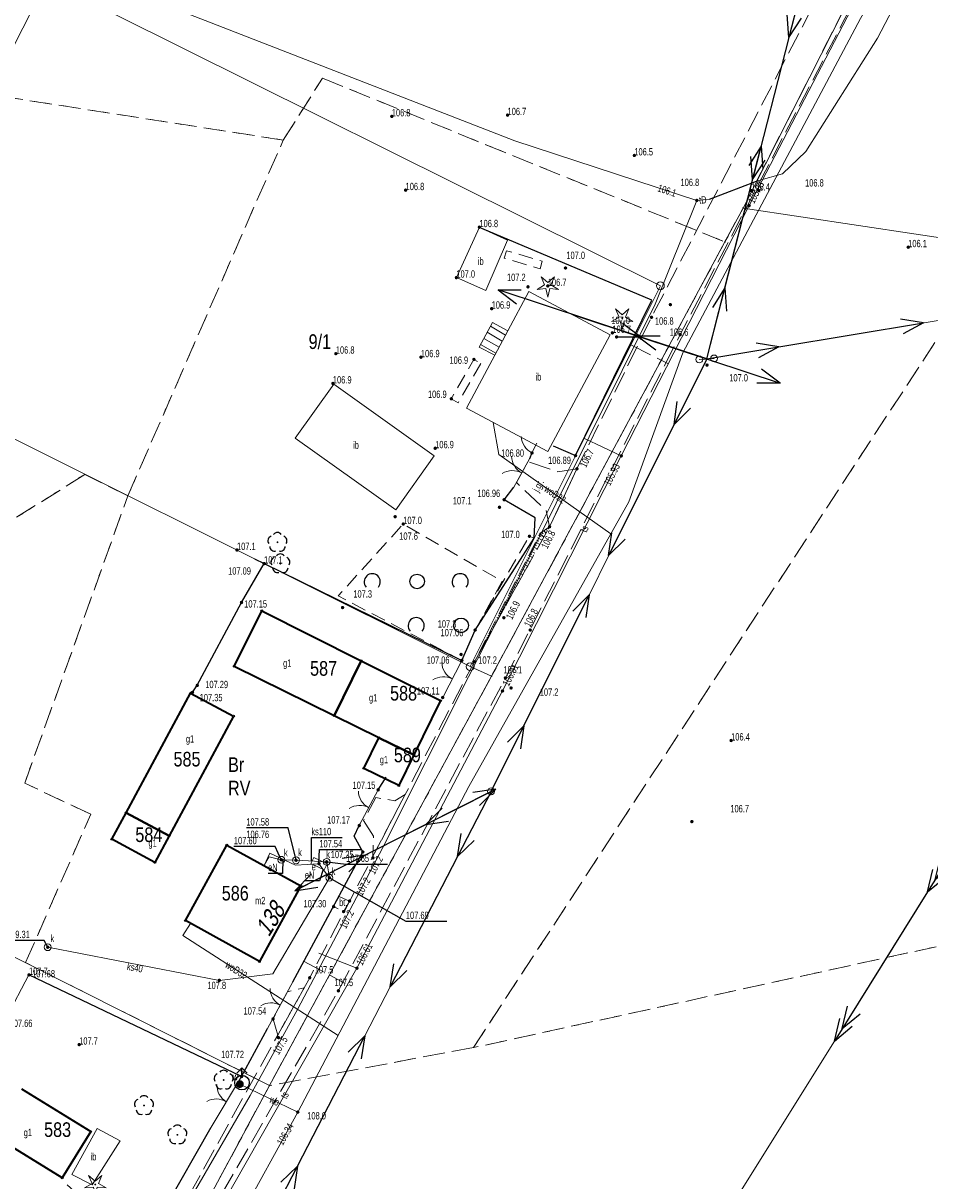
# Model space of a CAD drawing. Header units: inches. Extents: x 6497603 to 6502483, y 5925790 to 5934357.
# Tile 39 of 256: x 6499311 to 6499404, y 5926467 to 5926586. Entities that reach past the tile are written whole.
import ezdxf
from ezdxf.enums import TextEntityAlignment as Align

# ---------------------------------------------------------------- set-up
doc = ezdxf.new("R2010")
doc.units = ezdxf.units.IN
doc.header["$MEASUREMENT"] = 0
for name, pattern in [('1.5_0.75', [2.25, 1.5, -0.75]), ('2.25_0.75', [3, 2.25, -0.75]), ('219-1000', [0, 0]), ('egkk-1000', [3, 2.25, -0.75]), ('egug-1000', [1.5, 0.75, -0.75]), ('otob_1000', [0, 0]), ('otof_1000', [0, 0]), ('suep_nn_1000', [0, 0]), ('suep_sn_1000', [0, 0]), ('supp_1000', [1.25, 0.625, -0.625])]:
    doc.linetypes.add(name, pattern=pattern)
for name, color, linetype in [('000 Inne (niezydentyfikowane)', 7, 'Continuous'), ('202-punkt graniczny', 7, 'Continuous'), ('203-punkt graniczny', 7, 'Continuous'), ('209-oznaczenie konturu klasyfikacyjnego', 7, 'Continuous'), ('210-oznaczenie konturu użytku gruntowego', 7, 'Continuous'), ('211-numer działki ewidencyjnej', 7, 'Continuous'), ('217-kontur klasyfikacyjny', 7, 'Continuous'), ('218-kontur użytku gruntowego', 7, 'Continuous'), ('219-działka ewidencyjna', 7, 'Continuous'), ('238-Punkt adresowy budynku', 7, 'Continuous'), ('312-budynek ewidencyjny', 7, 'Continuous'), ('312-oznaczenie budynku ewidencyjnego', 7, 'Continuous'), ('312-oznaczenie budynku ewidencyjnego-Atr117', 7, 'Continuous'), ('brama', 7, 'Continuous'), ('drzewo iglaste', 7, 'Continuous'), ('drzewo liściaste', 7, 'Continuous'), ('furtka', 7, 'Continuous'), ('hydrant', 7, 'Continuous'), ('inna budowla', 7, 'Continuous'), ('inna budowla-Atr17', 7, 'Continuous'), ('jezdnia', 7, 'Continuous'), ('jezdnia-Atr17', 7, 'Continuous'), ('obszar utwardzony', 7, 'Continuous'), ('obszar utwardzony-Atr17', 7, 'Continuous'), ('obudowa ochronna przewodu', 7, 'Continuous'), ('ogrodzenie trwałe', 7, 'Continuous'), ('pikieta naturalna', 7, 'Continuous'), ('pikieta naturalna-Atr2', 7, 'Continuous'), ('pikieta sztuczna', 7, 'Continuous'), ('pikieta sztuczna-Atr2', 7, 'Continuous'), ('przewód elektroenergetyczny niskiego napięcia', 7, 'Continuous'), ('przewód elektroenergetyczny podziemny', 7, 'Continuous'), ('przewód elektroenergetyczny podziemny-Atr1', 7, 'Continuous'), ('przewód elektroenergetyczny średniego napięcia', 7, 'Continuous'), ('przewód kanalizacyjny', 7, 'Continuous'), ('przewód kanalizacyjny-Atr1', 7, 'Continuous'), ('przewód telekomunikacyjny podziemny', 7, 'Continuous'), ('przewód telekomunikacyjny podziemny - ob. projektowany', 7, 'Continuous'), ('przewód telekomunikacyjny podziemny-Atr1', 7, 'Continuous'), ('przewód wodociągowy', 7, 'Continuous'), ('przewód wodociągowy-Atr1', 7, 'Continuous'), ('Punkt budynku', 7, 'Continuous'), ('rzędna', 7, 'Continuous'), ('rzędna-Atr2', 7, 'Continuous'), ('rzędna-Atr3', 7, 'Continuous'), ('schody w ciągu komunikacyjnym', 7, 'Continuous'), ('skarpa nieumocniona', 7, 'Continuous'), ('studnia kanalizacyjna', 7, 'Continuous'), ('studnia kanalizacyjna-Atr17', 7, 'Continuous'), ('szafa elektroenergetyczna lub kontener', 7, 'Continuous'), ('szafa elektroenergetyczna lub kontener-Atr17', 7, 'Continuous'), ('słup przewodów napowietrznych', 7, 'Continuous'), ('zadrzewienie  zakrzewienie', 7, 'Continuous'), ('zasuwa lub zawór', 7, 'Continuous'), ('zasuwa lub zawór-Atr17', 7, 'Continuous')]:
    doc.layers.add(name, color=color, linetype=linetype)
doc.styles.get("Standard").update_dxf_attribs({"font": 'arial.ttf'})
doc.linetypes.add('902-1000', pattern='A,5,0,[1,ksztalty.shx,S=1,R=0,X=0,Y=0],5', length=10)

# ---------------------------------------------------------------- blocks, each defined once
blk = doc.blocks.new('203')
at = {"linetype": 'Continuous', "lineweight": 0}
h = blk.add_hatch(color=0, dxfattribs=at)
edge = h.paths.add_edge_path()
edge.add_arc((0, 0), 0.09, 0, 360)
blk = doc.blocks.new('202')
at = {"color": 0, "linetype": 'Continuous', "lineweight": 0}
blk.add_circle((0, 0), 0.4, dxfattribs=at)
blk = doc.blocks.new('PUNKTBUD')
at = {"color": 0}
blk.add_circle((0, 0), 0.09, dxfattribs=at)
blk = doc.blocks.new('PW01')
at = {"linetype": 'Continuous', "lineweight": 13}
h = blk.add_hatch(color=0, dxfattribs=at)
edge = h.paths.add_edge_path()
edge.add_arc((0, 0), 0.18, 0, 360)
blk = doc.blocks.new('US25')
at = {"linetype": 'Continuous', "lineweight": 13}
h = blk.add_hatch(color=0, dxfattribs=at)
edge = h.paths.add_edge_path()
edge.add_arc((0, 0), 0.4, 0, 360)
blk = doc.blocks.new('US15')
at = {"color": 0, "linetype": 'Continuous', "lineweight": 13}
blk.add_circle((0, 0), 0.35, dxfattribs=at)
blk = doc.blocks.new('US18')
at = {"color": 0, "linetype": 'Continuous', "lineweight": 13}
for p, q in [((-0.75, -0.35), (-0.75, 0.35)), ((-0.75, 0.35), (0.75, 0.35)), ((0.75, -0.35), (0.75, 0.35)), ((-0.75, -0.35), (0.75, -0.35))]:
    blk.add_line(p, q, dxfattribs=at)
blk = doc.blocks.new('OP011')
at = {"linetype": 'Continuous', "lineweight": 13}
h = blk.add_hatch(color=0, dxfattribs=at)
edge = h.paths.add_edge_path()
edge.add_arc((0, 0), 0.1, 0, 360)
at = {"color": 0, "linetype": 'Continuous', "lineweight": 13}
for p, q in [((-1.099, -0.357), (-0.324, 0.105)), ((-0.324, 0.105), (-0.679, 0.935)), ((-0.679, 0.935), (0, 0.341)), ((0, 0.341), (0.679, 0.935)), ((0.679, 0.935), (0.324, 0.105)), ((0.324, 0.105), (1.099, -0.357)), ((-0.2, -0.275), (-1.099, -0.357)), ((-0.2, -0.275), (0, -1.155)), ((0, -1.155), (0.2, -0.275)), ((1.099, -0.357), (0.2, -0.275))]:
    blk.add_line(p, q, dxfattribs=at)
blk = doc.blocks.new('OP021')
at = {"linetype": 'Continuous', "lineweight": 13}
h = blk.add_hatch(color=0, dxfattribs=at)
edge = h.paths.add_edge_path()
edge.add_arc((0, 0), 0.1, 0, 360)
at = {"color": 0, "linetype": 'Continuous', "lineweight": -3}
for centre, start, end in [((-0.476, 0.154), 110.388, 213.756), ((0, 0.5), 38.316, 141.684), ((0.476, 0.154), 326.244, 69.612), ((-0.294, -0.404), 182.272, 285.64), ((0.294, -0.404), 254.36, 357.728), ((0.294, -0.404), 254.36, 357.728)]:
    blk.add_arc(centre, 0.5, start, end, dxfattribs=at)
blk = doc.blocks.new('SUWH')
at = {"color": 0, "linetype": 'Continuous'}
for p in [(-0.531, 0.969), (0, 0.75), (0.531, 0.969)]:
    blk.add_line(p, (0, 1.5), dxfattribs=at)
blk.add_circle((0, 0), 0.75, dxfattribs=at)
blk = doc.blocks.new('SUEP1')
at = {"color": 0, "linetype": 'Continuous'}
for p, q in [((0, 0), (7.5, 0)), ((7.5, 0), (5.25, 0.75)), ((7.5, 0), (5.25, -0.75)), ((7.5, 0), (22.5, 0)), ((22.5, 0), (20.25, 0.75)), ((22.5, 0), (20.25, -0.75))]:
    blk.add_line(p, q, dxfattribs=at)
blk = doc.blocks.new('SM05')
at = {"color": 0, "linetype": 'Continuous', "lineweight": 13}
blk.add_circle((0, 0), 0.35, dxfattribs=at)
blk = doc.blocks.new('SUEP2')
at = {"color": 0, "linetype": 'Continuous'}
for p, q in [((0, 0), (9.04, 0)), ((7.54, 0), (5.29, 0.75)), ((7.54, 0), (5.29, -0.75)), ((9.04, 0), (6.79, 0.75)), ((9.04, 0), (6.79, -0.75)), ((9.04, 0), (27.04, 0)), ((25.54, 0), (23.29, 0.75)), ((25.54, 0), (23.29, -0.75)), ((27.04, 0), (24.79, 0.75)), ((27.04, 0), (24.79, -0.75))]:
    blk.add_line(p, q, dxfattribs=at)
blk = doc.blocks.new('OK02')
at = {"color": 0, "linetype": 'Continuous', "lineweight": 0}
for centre, start, end in [((-2, 0), 0, 60), ((2, 0), 120, 180)]:
    blk.add_arc(centre, 2, start, end, dxfattribs=at)
blk = doc.blocks.new('OTZK1')
at = {"color": 0, "linetype": 'Continuous'}
blk.add_circle((0, 0), 0.75, dxfattribs=at)
blk = doc.blocks.new('OTZK2')
at = {"color": 0, "linetype": 'Continuous'}
blk.add_arc((0, 0), 0.825, 318.85, 221.162, dxfattribs=at)
blk = doc.blocks.new('OK04')
at = {"color": 0, "linetype": 'Continuous', "lineweight": 0}
blk.add_arc((2, 0), 2, 120, 180, dxfattribs=at)

msp = doc.modelspace()

# ---------------------------------------------------------------- linework, layer by layer
at = {"layer": '000 Inne (niezydentyfikowane)', "color": 7, "linetype": 'Continuous', "lineweight": 18, "flags": 128}
for points in [[(6499363.94, 5926533.1), (6499364.17, 5926532.98)], [(6499364.05, 5926533.32), (6499364.46, 5926532.96)], [(6499364.26, 5926533.47), (6499364.4, 5926533.28)], [(6499364.47, 5926533.61), (6499364.67, 5926533.34)], [(6499364.68, 5926533.76), (6499364.74, 5926533.67)], [(6499364.89, 5926533.91), (6499364.94, 5926533.83)], [(6499363.36, 5926531.97), (6499363.78, 5926531.75)], [(6499363.47, 5926532.19), (6499363.69, 5926532.08)], [(6499363.59, 5926532.42), (6499364.03, 5926532.19)], [(6499363.71, 5926532.65), (6499363.93, 5926532.53)], [(6499363.82, 5926532.87), (6499364.28, 5926532.64)], [(6499362.66, 5926530.61), (6499363.04, 5926530.42)], [(6499362.78, 5926530.83), (6499362.97, 5926530.74)], [(6499362.89, 5926531.06), (6499363.28, 5926530.86)], [(6499363.01, 5926531.29), (6499363.21, 5926531.18)], [(6499363.13, 5926531.51), (6499363.53, 5926531.3)], [(6499363.24, 5926531.74), (6499363.45, 5926531.63)], [(6499362.08, 5926529.47), (6499362.25, 5926529.39)], [(6499362.2, 5926529.7), (6499362.54, 5926529.53)], [(6499362.32, 5926529.93), (6499362.49, 5926529.84)], [(6499362.43, 5926530.15), (6499362.79, 5926529.97)], [(6499362.55, 5926530.38), (6499362.73, 5926530.29)], [(6499361.5, 5926528.34), (6499361.8, 5926528.19)], [(6499361.62, 5926528.57), (6499361.77, 5926528.49)], [(6499361.74, 5926528.79), (6499362.05, 5926528.64)], [(6499361.85, 5926529.02), (6499362.01, 5926528.94)], [(6499361.97, 5926529.25), (6499362.29, 5926529.08)], [(6499360.93, 5926527.21), (6499361.05, 5926527.14)], [(6499361.04, 5926527.43), (6499361.3, 5926527.3)], [(6499361.16, 5926527.66), (6499361.29, 5926527.59)], [(6499361.27, 5926527.89), (6499361.55, 5926527.75)], [(6499361.39, 5926528.11), (6499361.53, 5926528.04)], [(6499360.35, 5926526.07), (6499360.56, 5926525.97)], [(6499360.46, 5926526.3), (6499360.57, 5926526.24)], [(6499360.58, 5926526.53), (6499360.81, 5926526.41)], [(6499360.69, 5926526.75), (6499360.81, 5926526.69)], [(6499360.81, 5926526.98), (6499361.05, 5926526.86)], [(6499359.65, 5926524.71), (6499359.81, 5926524.63)], [(6499359.77, 5926524.94), (6499359.85, 5926524.9)], [(6499359.88, 5926525.17), (6499360.06, 5926525.08)], [(6499360, 5926525.39), (6499360.09, 5926525.35)], [(6499360.12, 5926525.62), (6499360.31, 5926525.52)], [(6499360.23, 5926525.85), (6499360.33, 5926525.8)], [(6499359.07, 5926523.58), (6499359.13, 5926523.55)], [(6499359.19, 5926523.81), (6499359.32, 5926523.74)], [(6499359.3, 5926524.03), (6499359.37, 5926524)], [(6499359.42, 5926524.26), (6499359.57, 5926524.19)], [(6499359.54, 5926524.49), (6499359.61, 5926524.45)], [(6499358.49, 5926522.45), (6499358.58, 5926522.41)], [(6499358.61, 5926522.67), (6499358.65, 5926522.65)], [(6499358.73, 5926522.9), (6499358.82, 5926522.85)], [(6499358.84, 5926523.13), (6499358.89, 5926523.1)], [(6499358.96, 5926523.35), (6499359.07, 5926523.3)], [(6499357.91, 5926521.32), (6499357.94, 5926521.3)], [(6499358.03, 5926521.54), (6499358.08, 5926521.52)], [(6499358.15, 5926521.77), (6499358.17, 5926521.75)], [(6499358.26, 5926521.99), (6499358.33, 5926521.96)], [(6499358.38, 5926522.22), (6499358.41, 5926522.2)], [(6499357.57, 5926520.64), (6499357.58, 5926520.63)], [(6499357.68, 5926520.86), (6499357.7, 5926520.86)], [(6499357.8, 5926521.09), (6499357.83, 5926521.07)]]:
    msp.add_lwpolyline(points, dxfattribs=at)
at = {"layer": '217-kontur klasyfikacyjny', "color": 3, "linetype": 'egkk-1000', "lineweight": 18, "flags": 128}
for points in [[(6499337.78, 5926573.59), (6499209.63, 5926593.53)], [(6499384.85, 5926566.63), (6499396.26, 5926589.1)], [(6499337.78, 5926573.59), (6499341.79, 5926579.93)], [(6499341.79, 5926579.93), (6499382.99, 5926563.17)], [(6499321.86, 5926537.17), (6499337.78, 5926573.59)], [(6499382.99, 5926563.17), (6499384.85, 5926566.63)], [(6499382.99, 5926563.17), (6499359.1, 5926518.72)], [(6499357.25, 5926480.69), (6499404.5, 5926552.89)], [(6499317.46, 5926539.37), (6499270.6, 5926509.91)], [(6499321.86, 5926537.17), (6499317.46, 5926539.37)], [(6499311.3, 5926507.77), (6499321.86, 5926537.17)], [(6499592.23, 5926531.92), (6499357.25, 5926480.69)], [(6499359.1, 5926518.72), (6499336.37, 5926476.82)], [(6499318.06, 5926504.58), (6499311.3, 5926507.77)], [(6499311.39, 5926489.39), (6499318.06, 5926504.58)], [(6499303.23, 5926493.5), (6499311.39, 5926489.39)], [(6499336.37, 5926476.82), (6499311.39, 5926489.39)], [(6499357.25, 5926480.69), (6499336.37, 5926476.82)], [(6499336.37, 5926476.82), (6499314.75, 5926436.67)]]:
    msp.add_lwpolyline(points, dxfattribs=at)
at = {"layer": '218-kontur użytku gruntowego', "color": 3, "linetype": 'egug-1000', "lineweight": 18, "flags": 128}
for points in [[(6499337.78, 5926573.59), (6499209.63, 5926593.53)], [(6499384.85, 5926566.63), (6499396.26, 5926589.1)], [(6499337.78, 5926573.59), (6499341.79, 5926579.93)], [(6499341.79, 5926579.93), (6499382.99, 5926563.17)], [(6499321.86, 5926537.17), (6499337.78, 5926573.59)], [(6499382.99, 5926563.17), (6499384.85, 5926566.63)], [(6499382.99, 5926563.17), (6499359.1, 5926518.72)], [(6499357.25, 5926480.69), (6499404.5, 5926552.89)], [(6499317.46, 5926539.37), (6499270.6, 5926509.91)], [(6499321.86, 5926537.17), (6499317.46, 5926539.37)], [(6499311.3, 5926507.77), (6499321.86, 5926537.17)], [(6499592.23, 5926531.92), (6499357.25, 5926480.69)], [(6499359.1, 5926518.72), (6499336.37, 5926476.82)], [(6499318.06, 5926504.58), (6499311.3, 5926507.77)], [(6499311.39, 5926489.39), (6499318.06, 5926504.58)], [(6499303.23, 5926493.5), (6499311.39, 5926489.39)], [(6499336.37, 5926476.82), (6499311.39, 5926489.39)], [(6499357.25, 5926480.69), (6499336.37, 5926476.82)], [(6499336.37, 5926476.82), (6499314.75, 5926436.67)]]:
    msp.add_lwpolyline(points, dxfattribs=at)
at = {"layer": '219-działka ewidencyjna', "color": 3, "linetype": '219-1000', "lineweight": 18, "flags": 128}
for points in [[(6499293.97, 5926551.09), (6499313.56, 5926589.95)], [(6499313.56, 5926589.95), (6499376.39, 5926558.68)], [(6499396.26, 5926589.1), (6499384.85, 5926566.63)], [(6499336.37, 5926476.82), (6499136.03, 5926577.63)], [(6499384.85, 5926566.63), (6499382.99, 5926563.17)], [(6499497.03, 5926549.77), (6499384.85, 5926566.63)], [(6499359.1, 5926518.72), (6499382.99, 5926563.17)], [(6499356.91, 5926519.69), (6499376.39, 5926558.68)], [(6499293.97, 5926551.09), (6499356.91, 5926519.69)], [(6499359.1, 5926518.72), (6499356.91, 5926519.69)], [(6499359.1, 5926518.72), (6499336.37, 5926476.82)], [(6499336.37, 5926476.82), (6499314.75, 5926436.67)]]:
    msp.add_lwpolyline(points, dxfattribs=at)
at = {"layer": '312-budynek ewidencyjny', "color": 7, "linetype": 'Continuous', "lineweight": 35, "flags": 128}
for points in [[(6499332.76, 5926519.72), (6499335.57, 5926525.42)], [(6499335.57, 5926525.42), (6499345.75, 5926520.3)], [(6499345.75, 5926520.3), (6499342.99, 5926514.67)], [(6499342.99, 5926514.67), (6499345.75, 5926520.3)], [(6499345.75, 5926520.3), (6499353.88, 5926516.21)], [(6499342.99, 5926514.67), (6499332.76, 5926519.72)], [(6499321.69, 5926504.74), (6499328.29, 5926516.99)], [(6499328.29, 5926516.99), (6499332.69, 5926514.62)], [(6499353.88, 5926516.21), (6499351.15, 5926510.65)], [(6499332.69, 5926514.62), (6499326.1, 5926502.38)], [(6499347.56, 5926512.42), (6499342.99, 5926514.67)], [(6499346.01, 5926509.28), (6499347.56, 5926512.42)], [(6499351.15, 5926510.65), (6499347.56, 5926512.42)], [(6499347.56, 5926512.42), (6499351.15, 5926510.65)], [(6499351.15, 5926510.65), (6499349.6, 5926507.51)], [(6499349.6, 5926507.51), (6499346.01, 5926509.28)], [(6499320.22, 5926502.02), (6499321.69, 5926504.74)], [(6499321.69, 5926504.74), (6499326.1, 5926502.38)], [(6499326.1, 5926502.38), (6499321.69, 5926504.74)], [(6499326.1, 5926502.38), (6499324.63, 5926499.65)], [(6499324.63, 5926499.65), (6499320.22, 5926502.02)], [(6499327.76, 5926493.7), (6499332, 5926501.43)], [(6499332, 5926501.43), (6499339.59, 5926497.25)], [(6499339.59, 5926497.25), (6499335.33, 5926489.51)], [(6499335.33, 5926489.51), (6499327.76, 5926493.7)], [(6499310.96, 5926476.48), (6499318.06, 5926472.09)], [(6499315.14, 5926467.35), (6499308.26, 5926471.6)], [(6499318.06, 5926472.09), (6499315.14, 5926467.35)]]:
    msp.add_lwpolyline(points, dxfattribs=at)
at = {"layer": 'brama', "color": 7, "linetype": 'otob_1000', "lineweight": 18, "flags": 128}
for points in [[(6499361.39, 5926538.07), (6499362.98, 5926540.96)], [(6499354.1, 5926516.53), (6499356.06, 5926520.33)], [(6499345.56, 5926503.43), (6499347.49, 5926507.08)], [(6499309.43, 5926483.77), (6499311.74, 5926488.14)], [(6499336.17, 5926482.64), (6499338.77, 5926487.42)], [(6499330.38, 5926472.56), (6499333.51, 5926477.74)]]:
    msp.add_lwpolyline(points, dxfattribs=at)
at = {"layer": 'furtka', "color": 7, "linetype": 'otof_1000', "lineweight": 18, "flags": 128}
msp.add_lwpolyline([(6499363.24, 5926541.57), (6499363.74, 5926542.56)], dxfattribs=at)
at = {"layer": 'inna budowla', "color": 7, "linetype": 'Continuous', "lineweight": 18, "flags": 128}
for points in [[(6499357.86, 5926564.68), (6499358.12, 5926564.55), (6499360.74, 5926563.34), (6499358.5, 5926558.18), (6499355.5, 5926559.51)], [(6499360.77, 5926554.08), (6499362.91, 5926558.09), (6499371.24, 5926553.65), (6499364.86, 5926541.71), (6499356.54, 5926546.14), (6499359.43, 5926551.57)], [(6499349.29, 5926535.73), (6499338.99, 5926543.07), (6499342.94, 5926548.61), (6499353.24, 5926541.27)], [(6499316.13, 5926467.7), (6499318.73, 5926472.4), (6499321.06, 5926471.16), (6499318.2, 5926466.63)]]:
    msp.add_lwpolyline(points, close=True, dxfattribs=at)
at = {"layer": 'jezdnia', "color": 7, "linetype": '2.25_0.75', "lineweight": 18, "flags": 128}
for points in [[(6499594.03, 5926968.7), (6499608.23, 5926993.94), (6499613.41, 5927002.04), (6499621.69, 5927012.54), (6499628.91, 5927020.73), (6499658.69, 5927052.27), (6499694.42, 5927090.04), (6499695.69, 5927091.56), (6499696.52, 5927093.01), (6499697.02, 5927094.8), (6499696.81, 5927096.76), (6499696.37, 5927097.93), (6499704.45, 5927090.13), (6499702.54, 5927090.13), (6499699.95, 5927089.7), (6499698.13, 5927088.81), (6499696.7, 5927087.61), (6499661, 5927050.2), (6499630.74, 5927018.76), (6499623.79, 5927010.65), (6499615.99, 5927000.19), (6499611.02, 5926992.4), (6499596.89, 5926966.68), (6499595.17, 5926963.14), (6499590.87, 5926956.04), (6499575.19, 5926930.08), (6499557.91, 5926897.66), (6499540.5, 5926864.11), (6499522.86, 5926829.88), (6499504.38, 5926794.53), (6499497.13, 5926781.9), (6499486.68, 5926762.57), (6499470.04, 5926728.71), (6499451.61, 5926693.91), (6499434.24, 5926660.55), (6499433.39, 5926658.93), (6499431.73, 5926655.84), (6499416.3, 5926625.21), (6499397.09, 5926589.53), (6499378.41, 5926553.68), (6499360.52, 5926518.54), (6499343.42, 5926486.51), (6499324.35, 5926453.27), (6499305.79, 5926421.82), (6499289.18, 5926391.25), (6499285.67, 5926384.56), (6499285.25, 5926381.1), (6499285.74, 5926379.01), (6499286.56, 5926377.39), (6499288.53, 5926375.93), (6499289.57, 5926374.85), (6499272.96, 5926374.41), (6499273.92, 5926374.76), (6499276.08, 5926375.76), (6499277.62, 5926377.1), (6499278.75, 5926378.57), (6499282.19, 5926385.71), (6499303.36, 5926423.18), (6499322, 5926454.56), (6499322.53, 5926455.52), (6499326.43, 5926462.52), (6499337.21, 5926481.97), (6499339.91, 5926486.81), (6499340.48, 5926487.84), (6499346.96, 5926500.28), (6499350.25, 5926506.59), (6499357.34, 5926520.19), (6499365.04, 5926534.01), (6499367.84, 5926539.94), (6499375.48, 5926555.45), (6499394.05, 5926591.24), (6499407.27, 5926615.69), (6499411.12, 5926622.8), (6499413.34, 5926626.91), (6499431.25, 5926661.81), (6499448.95, 5926695.56), (6499466.94, 5926730.26), (6499483.97, 5926764.32), (6499493.97, 5926782.93), (6499502.02, 5926796.26), (6499505.18, 5926802.4), (6499507.13, 5926806.18), (6499519.9, 5926831), (6499536.73, 5926863.66), (6499537.71, 5926865.65), (6499541.71, 5926873.24), (6499555.39, 5926899.21), (6499563.48, 5926914.1), (6499567.48, 5926921.45), (6499572.99, 5926931.59)], [(6499367.84, 5926539.94), (6499365.04, 5926534.01), (6499364.69, 5926535.69), (6499361.67, 5926538.53), (6499362.85, 5926540.68), (6499365.9, 5926539.62)], [(6499350.25, 5926506.59), (6499346.96, 5926500.28), (6499347.02, 5926502.33), (6499345.99, 5926503.94), (6499347.25, 5926506.28), (6499349.21, 5926505.96)], [(6499337.21, 5926481.97), (6499336.73, 5926483.62), (6499338.21, 5926486.4), (6499339.91, 5926486.81)]]:
    msp.add_lwpolyline(points, close=True, dxfattribs=at)
at = {"layer": 'obszar utwardzony', "color": 7, "linetype": '2.25_0.75', "lineweight": 18, "flags": 128}
msp.add_lwpolyline([(6499343.51, 5926496.15), (6499344.56, 5926495.7), (6499343.95, 5926494.62), (6499342.93, 5926495.13)], close=True, dxfattribs=at)
at = {"layer": 'obudowa ochronna przewodu', "color": 7, "linetype": 'Continuous', "lineweight": 25, "flags": 128}
msp.add_lwpolyline([(6499381.4, 5926567.53), (6499386.24, 5926569.39)], dxfattribs=at)
at = {"layer": 'ogrodzenie trwałe', "color": 7, "linetype": '902-1000', "lineweight": 25, "flags": 128}
for points in [[(6499365.4, 5926542.29), (6499367.7, 5926541.29), (6499375.52, 5926557.19), (6499358.12, 5926564.55)], [(6499363.24, 5926541.57), (6499362.98, 5926540.96)], [(6499363.45, 5926532.84), (6499363.56, 5926534.92), (6499360.39, 5926536.78), (6499361.39, 5926538.07)], [(6499357.42, 5926523.44), (6499363.45, 5926532.84)], [(6499334.82, 5926530.74), (6499335.81, 5926530.24), (6499356.06, 5926520.33)], [(6499328.48, 5926517.05), (6499328.97, 5926517.78), (6499333.5, 5926526.26), (6499335.81, 5926530.24)], [(6499356.06, 5926520.33), (6499357.42, 5926523.44)], [(6499347.49, 5926507.08), (6499348.31, 5926508.37)], [(6499345.05, 5926502.35), (6499345.56, 5926503.43)], [(6499345.92, 5926500.72), (6499345.05, 5926502.35)], [(6499338.77, 5926487.42), (6499345.92, 5926500.72)], [(6499333.51, 5926477.74), (6499311.74, 5926488.14)], [(6499333.51, 5926477.74), (6499336.17, 5926482.64)], [(6499315.66, 5926466.63), (6499316.65, 5926465.77), (6499322.15, 5926463.1), (6499324.14, 5926462.81), (6499325.66, 5926464.24), (6499330.38, 5926472.56)]]:
    msp.add_lwpolyline(points, dxfattribs=at)
at = {"layer": 'przewód elektroenergetyczny niskiego napięcia', "color": 1, "linetype": 'suep_nn_1000', "lineweight": 18, "flags": 128}
for points in [[(6499381.13, 5926551.19), (6499391.41, 5926591.35)], [(6499381.13, 5926551.19), (6499430.59, 5926559.4)], [(6499381.13, 5926551.19), (6499367.27, 5926555.77)], [(6499359.05, 5926506.92), (6499381.13, 5926551.19)], [(6499381.13, 5926551.19), (6499359.05, 5926506.92)], [(6499335.8, 5926461.9), (6499359.05, 5926506.92)], [(6499359.05, 5926506.92), (6499339.45, 5926497)]]:
    msp.add_lwpolyline(points, dxfattribs=at)
at = {"layer": 'przewód elektroenergetyczny podziemny', "color": 1, "linetype": 'Continuous', "lineweight": 18, "flags": 128}
for points in [[(6499335.82, 5926499.32), (6499336.41, 5926500.59), (6499339.03, 5926499.37), (6499341.43, 5926499.52)], [(6499341.43, 5926499.52), (6499342.5, 5926498.08)]]:
    msp.add_lwpolyline(points, dxfattribs=at)
at = {"layer": 'przewód elektroenergetyczny podziemny-Atr1', "color": 1, "flags": 128}
for points in [[(6499337.72, 5926499.98), (6499337.71, 5926498.53), (6499336.222, 5926498.53)], [(6499341.87, 5926498.93), (6499341.47, 5926497.75), (6499339.982, 5926497.75)]]:
    msp.add_lwpolyline(points, dxfattribs=at)
at = {"layer": 'przewód elektroenergetyczny średniego napięcia', "color": 1, "linetype": 'suep_sn_1000', "lineweight": 18, "flags": 128}
msp.add_lwpolyline([(6499365.48, 5926435.38), (6499408.53, 5926504.3)], dxfattribs=at)
at = {"layer": 'przewód kanalizacyjny', "color": 34, "linetype": 'Continuous', "lineweight": 18, "flags": 128}
for points in [[(6499335.82, 5926499.32), (6499336.32, 5926500.22), (6499337.57, 5926499.92)], [(6499337.57, 5926499.92), (6499339.08, 5926499.87), (6499342.22, 5926499.71), (6499342.5, 5926498.08)], [(6499342.5, 5926498.08), (6499336.69, 5926488.23), (6499331.23, 5926487.58), (6499313.66, 5926490.97)]]:
    msp.add_lwpolyline(points, dxfattribs=at)
at = {"layer": 'przewód kanalizacyjny-Atr1', "color": 34, "flags": 128}
msp.add_lwpolyline([(6499340.65, 5926499.79), (6499340.65, 5926502.2), (6499343.795, 5926502.2)], dxfattribs=at)
at = {"layer": 'przewód telekomunikacyjny podziemny', "color": 30, "linetype": 'Continuous', "lineweight": 18, "flags": 128}
for points in [[(6499388.9, 5926570.13), (6499391.29, 5926572.41), (6499398.61, 5926584.02), (6499413.24, 5926612.03), (6499418.82, 5926621.8), (6499435.99, 5926653.44), (6499445.3, 5926672.18), (6499460.76, 5926701.48), (6499480.34, 5926737.34), (6499487.52, 5926750.9), (6499507.32, 5926786.02), (6499521.06, 5926815.14), (6499521.36, 5926816.17), (6499539.27, 5926818.25), (6499557.02, 5926819.83), (6499575.63, 5926821.42), (6499604.49, 5926823.08), (6499618.77, 5926824.09), (6499649.71, 5926827.55), (6499674.82, 5926828.42)], [(6499119.93, 5926709.67), (6499117.66, 5926708.96), (6499118.33, 5926702.92), (6499120.44, 5926696.15), (6499128.96, 5926698.14), (6499133.36, 5926699.59), (6499133.77, 5926701.53), (6499135.74, 5926702.64), (6499146.34, 5926693.34), (6499154.44, 5926683.8), (6499164.47, 5926669.62), (6499178.03, 5926653.34), (6499189.56, 5926645.67), (6499198.56, 5926640.02), (6499213.5, 5926630.92), (6499231.03, 5926623.27), (6499297.58, 5926598.37), (6499361.5, 5926573.52), (6499380.12, 5926567.42)], [(6499372.38, 5926541.27), (6499385.47, 5926566.89), (6499410.37, 5926614.75), (6499406.3, 5926617.51)], [(6499380.12, 5926567.42), (6499381.4, 5926567.53), (6499386.45, 5926569.46), (6499388.9, 5926570.13)], [(6499380.12, 5926567.42), (6499375.85, 5926556.79), (6499362.34, 5926529.65), (6499356.74, 5926518.64), (6499347.98, 5926501.18), (6499339.23, 5926484.58), (6499334.37, 5926475.8), (6499326.69, 5926462.5), (6499318.1, 5926450.16), (6499313.47, 5926442.02), (6499306.76, 5926431.85), (6499299.61, 5926433.55), (6499297.79, 5926434.5), (6499291.09, 5926434.54), (6499285.08, 5926428.96), (6499269.99, 5926420.35), (6499262.78, 5926416.25), (6499246.31, 5926405.25), (6499238.13, 5926399.69), (6499212.19, 5926379.04), (6499184.08, 5926378), (6499160.24, 5926376.46), (6499086.25, 5926380.36)], [(6499345.32, 5926488.82), (6499360.22, 5926517.2), (6499372.38, 5926541.27), (6499368.61, 5926543.03)], [(6499322.37, 5926448.65), (6499331.18, 5926464.01), (6499345.32, 5926488.82), (6499341.43, 5926490.37)]]:
    msp.add_lwpolyline(points, dxfattribs=at)
at = {"layer": 'przewód telekomunikacyjny podziemny - ob. projektowany', "color": 30, "linetype": '2.25_0.75', "lineweight": 18, "flags": 128}
for points in [[(6499373.36, 5926552.62), (6499377.21, 5926550.69)], [(6499339.9, 5926489.52), (6499344.12, 5926487.27)]]:
    msp.add_lwpolyline(points, dxfattribs=at)
at = {"layer": 'przewód wodociągowy', "color": 5, "linetype": 'Continuous', "lineweight": 18, "flags": 128}
for points in [[(6499333.02, 5926462.76), (6499339.26, 5926474.09), (6499356.77, 5926507.41), (6499373.17, 5926536.57), (6499378.67, 5926551.82), (6499396.89, 5926586.04), (6499417.9, 5926623.29), (6499435.57, 5926657.76), (6499453.6, 5926690.96), (6499471.3, 5926724.21), (6499485, 5926750.86), (6499506.34, 5926790.94), (6499527.19, 5926828.61), (6499547.46, 5926867.59), (6499579.5, 5926927.92), (6499588.02, 5926942.72), (6499598.56, 5926963.62), (6499618.91, 5926997.07), (6499631.44, 5927014.31), (6499646.22, 5927020.61), (6499677.68, 5927036.09)], [(6499359.26, 5926544.69), (6499359.85, 5926541.42), (6499371.32, 5926533.28)], [(6499328.29, 5926493.41), (6499327.48, 5926492.18), (6499343.38, 5926481.93)], [(6499333.33, 5926476.96), (6499339.26, 5926474.09)]]:
    msp.add_lwpolyline(points, dxfattribs=at)
at = {"layer": 'rzędna-Atr2', "color": 7, "flags": 128}
for points in [[(6499339.08, 5926499.87), (6499338.27, 5926503.19), (6499333.995, 5926503.19)], [(6499337.57, 5926499.92), (6499336.94, 5926501.28), (6499332.721, 5926501.28)], [(6499341.43, 5926499.52), (6499341.47, 5926500.96), (6499345.792, 5926500.96)], [(6499342.22, 5926499.71), (6499344.22, 5926499.47), (6499348.447, 5926499.47)], [(6499342.5, 5926498.08), (6499350.33, 5926493.63), (6499354.509, 5926493.63)], [(6499313.66, 5926490.97), (6499313.28, 5926491.67), (6499309.492, 5926491.67)]]:
    msp.add_lwpolyline(points, dxfattribs=at)
at = {"layer": 'schody w ciągu komunikacyjnym', "color": 7, "linetype": 'Continuous', "lineweight": 18, "flags": 128}
msp.add_lwpolyline([(6499359.43, 5926551.57), (6499357.84, 5926552.41), (6499359.19, 5926554.93), (6499360.77, 5926554.08)], close=True, dxfattribs=at)
for points in [[(6499360.533, 5926553.635), (6499358.977, 5926554.533)], [(6499359.873, 5926552.4), (6499358.316, 5926553.298)], [(6499360.203, 5926553.017), (6499358.647, 5926553.916)], [(6499359.543, 5926551.782), (6499357.985, 5926552.681)]]:
    msp.add_lwpolyline(points, dxfattribs=at)
at = {"layer": 'skarpa nieumocniona', "color": 7, "linetype": '1.5_0.75', "lineweight": 18, "flags": 128}
msp.add_lwpolyline([(6499364.05, 5926533.32), (6499365.04, 5926534.01), (6499357.34, 5926520.19)], close=True, dxfattribs=at)
msp.add_lwpolyline([(6499364.05, 5926533.32), (6499365.04, 5926534.01), (6499357.34, 5926520.19)], close=True, dxfattribs=at)
at = {"layer": 'słup przewodów napowietrznych', "color": 7, "linetype": 'supp_1000', "lineweight": 18, "flags": 128}
msp.add_lwpolyline([(6499380.37, 5926551.14), (6499381.88, 5926551.24)], dxfattribs=at)
at = {"layer": 'zadrzewienie  zakrzewienie', "color": 7, "linetype": '1.5_0.75', "lineweight": 18, "flags": 128}
for points in [[(6499364.29, 5926561.2), (6499364.07, 5926560.43), (6499360.39, 5926561.5), (6499360.62, 5926562.27)], [(6499357.99, 5926550.74), (6499355.68, 5926546.71), (6499354.98, 5926547.11), (6499357.3, 5926551.14)], [(6499360.18, 5926528.43), (6499357.42, 5926523.44), (6499356.06, 5926520.33), (6499343.39, 5926526.93), (6499350.06, 5926534.29)], [(6499363.45, 5926532.84), (6499357.42, 5926523.44), (6499362.98, 5926533.04)]]:
    msp.add_lwpolyline(points, close=True, dxfattribs=at)

# ---------------------------------------------------------------- block references
at = {"layer": '202-punkt graniczny', "color": 7, "linetype": 'Continuous', "lineweight": 18}
for p in [(6499376.39, 5926558.68), (6499356.91, 5926519.69)]:
    msp.add_blockref('202', p, dxfattribs=at)
at = {"layer": '203-punkt graniczny', "color": 3, "linetype": 'Continuous', "lineweight": 18}
for p in [(6499384.85, 5926566.63), (6499359.1, 5926518.72), (6499336.37, 5926476.82)]:
    msp.add_blockref('203', p, dxfattribs=at)
at = {"layer": '203-punkt graniczny', "color": 7, "linetype": 'Continuous', "lineweight": 18}
msp.add_blockref('203', (6499382.99, 5926563.17), dxfattribs=at)
at = {"layer": 'brama', "color": 7, "linetype": 'Continuous', "lineweight": 18}
for p, rotation in [((6499362.185, 5926539.515), 61.182), ((6499355.08, 5926518.43), 62.71600000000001), ((6499346.525, 5926505.255), 62.132), ((6499337.47, 5926485.03), 61.457), ((6499331.945, 5926475.15), 58.85800000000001)]:
    msp.add_blockref('OK02', p, dxfattribs=dict(at, rotation=rotation))
at = {"layer": 'drzewo iglaste', "color": 94, "linetype": 'Continuous', "lineweight": 18}
for p in [(6499364.86, 5926558.66), (6499372.48, 5926555.37), (6499318.53, 5926466.68)]:
    msp.add_blockref('OP011', p, dxfattribs=at)
at = {"layer": 'drzewo liściaste', "color": 94, "linetype": 'Continuous', "lineweight": 18}
for p in [(6499337.18, 5926532.42), (6499337.48, 5926530.23), (6499331.67, 5926477.38), (6499323.52, 5926474.76), (6499326.94, 5926471.77)]:
    msp.add_blockref('OP021', p, dxfattribs=at)
at = {"layer": 'furtka', "color": 7, "linetype": 'Continuous', "lineweight": 18, "rotation": 63.20399999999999}
msp.add_blockref('OK04', (6499363.24, 5926541.57), dxfattribs=at)
at = {"layer": 'hydrant', "color": 5, "linetype": 'Continuous', "lineweight": 18}
msp.add_blockref('SUWH', (6499333.55, 5926477.11), dxfattribs=at)
at = {"layer": 'pikieta naturalna', "color": 7, "linetype": 'Continuous', "lineweight": 13}
for p in [(6499348.89, 5926576.02), (6499360.74, 5926576.15), (6499373.72, 5926572.02), (6499350.3, 5926568.47), (6499385.68, 5926568.42), (6499386.45, 5926568.43), (6499380.12, 5926567.42), (6499357.86, 5926564.68), (6499401.76, 5926562.63), (6499366.67, 5926560.5), (6499355.5, 5926559.51), (6499362.83, 5926558.57), (6499364.86, 5926558.66), (6499377.41, 5926556.75), (6499359.11, 5926556.34), (6499375.48, 5926555.45), (6499371.47, 5926553.86), (6499371.9, 5926553.44), (6499378.41, 5926553.68), (6499343.16, 5926551.73), (6499351.87, 5926551.37), (6499357.3, 5926551.14), (6499381.16, 5926550.56), (6499342.86, 5926548.68), (6499354.98, 5926547.11), (6499353.33, 5926542.05), (6499367.84, 5926539.94), (6499359.91, 5926536.01), (6499349.23, 5926535.04), (6499350.06, 5926534.29), (6499365.04, 5926534.01), (6499362.98, 5926533.04), (6499333.04, 5926531.63), (6499335.81, 5926530.24), (6499343.85, 5926525.74), (6499360.36, 5926524.7), (6499363.06, 5926523.44), (6499355.98, 5926520.94), (6499357.34, 5926520.19), (6499360.52, 5926518.54), (6499361.1, 5926517.51), (6499383.63, 5926512.13), (6499379.61, 5926503.83), (6499346.96, 5926500.12), (6499344.56, 5926495.7), (6499343.95, 5926494.62), (6499311.74, 5926488.14), (6499340.48, 5926487.84), (6499331.23, 5926487.58), (6499343.42, 5926486.51), (6499316.88, 5926481), (6499337.29, 5926481.71), (6499339.26, 5926474.09)]:
    msp.add_blockref('PW01', p, dxfattribs=at)
at = {"layer": 'pikieta sztuczna', "color": 7, "linetype": 'Continuous', "lineweight": 13}
for p in [(6499363.24, 5926541.57), (6499367.7, 5926541.29), (6499360.39, 5926536.78), (6499335.81, 5926530.24), (6499333.5, 5926526.26), (6499357.42, 5926523.44), (6499356.06, 5926520.33), (6499328.97, 5926517.78), (6499328.48, 5926517.05), (6499354.1, 5926516.53), (6499347.49, 5926507.08), (6499345.56, 5926503.43), (6499345.92, 5926500.72), (6499342.93, 5926495.13), (6499311.74, 5926488.14), (6499336.73, 5926483.62), (6499333.51, 5926477.74)]:
    msp.add_blockref('PW01', p, dxfattribs=at)
at = {"layer": 'przewód elektroenergetyczny niskiego napięcia', "color": 1, "linetype": 'Continuous', "lineweight": 18}
for p, rotation in [((6499391.41, 5926591.35), 255.642), ((6499381.13, 5926551.19), 75.642), ((6499381.13, 5926551.19), 161.714), ((6499367.27, 5926555.77), 341.714), ((6499381.13, 5926551.19), 9.425), ((6499381.13, 5926551.19), 243.492), ((6499359.05, 5926506.92), 63.492), ((6499359.05, 5926506.92), 206.845), ((6499339.45, 5926497), 26.845), ((6499359.05, 5926506.92), 242.686), ((6499335.8, 5926461.9), 62.68600000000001)]:
    msp.add_blockref('SUEP1', p, dxfattribs=dict(at, rotation=rotation))
at = {"layer": 'przewód elektroenergetyczny średniego napięcia', "color": 1, "linetype": 'Continuous', "lineweight": 18, "rotation": 238.01}
msp.add_blockref('SUEP2', (6499408.53, 5926504.3), dxfattribs=at)
at = {"layer": 'Punkt budynku', "color": 5, "linetype": 'Continuous', "lineweight": 13}
for p in [(6499335.57, 5926525.42), (6499345.75, 5926520.3), (6499332.76, 5926519.72), (6499328.29, 5926516.99), (6499353.88, 5926516.21), (6499332.69, 5926514.62), (6499342.99, 5926514.67), (6499347.56, 5926512.42), (6499351.15, 5926510.65), (6499346.01, 5926509.28), (6499349.6, 5926507.51), (6499321.69, 5926504.74), (6499326.1, 5926502.38), (6499320.22, 5926502.02), (6499332, 5926501.43), (6499324.63, 5926499.65), (6499339.59, 5926497.25), (6499327.76, 5926493.7), (6499335.33, 5926489.51), (6499318.06, 5926472.09), (6499315.14, 5926467.35)]:
    msp.add_blockref('PUNKTBUD', p, dxfattribs=at)
at = {"layer": 'rzędna', "color": 30, "linetype": 'Continuous', "lineweight": 18}
for p in [(6499380.12, 5926567.42), (6499385.47, 5926566.89), (6499372.38, 5926541.27), (6499360.22, 5926517.2), (6499345.32, 5926488.82)]:
    msp.add_blockref('PW01', p, dxfattribs=at)
at = {"layer": 'rzędna', "color": 34, "linetype": 'Continuous', "lineweight": 18}
for p in [(6499337.57, 5926499.92), (6499339.08, 5926499.87), (6499342.22, 5926499.71), (6499342.5, 5926498.08), (6499313.66, 5926490.97)]:
    msp.add_blockref('PW01', p, dxfattribs=at)
at = {"layer": 'rzędna', "color": 1, "linetype": 'Continuous', "lineweight": 18}
msp.add_blockref('PW01', (6499341.43, 5926499.52), dxfattribs=at)
at = {"layer": 'rzędna', "color": 5, "linetype": 'Continuous', "lineweight": 18}
msp.add_blockref('PW01', (6499339.26, 5926474.09), dxfattribs=at)
at = {"layer": 'studnia kanalizacyjna', "color": 34, "linetype": 'Continuous', "lineweight": 18}
for p in [(6499337.57, 5926499.92), (6499339.08, 5926499.87), (6499342.22, 5926499.71), (6499342.5, 5926498.08), (6499313.66, 5926490.97)]:
    msp.add_blockref('US15', p, dxfattribs=at)
at = {"layer": 'szafa elektroenergetyczna lub kontener', "color": 1, "linetype": 'Continuous', "lineweight": 18, "rotation": 334.23}
msp.add_blockref('US18', (6499341.43, 5926499.52), dxfattribs=at)
at = {"layer": 'słup przewodów napowietrznych', "color": 7, "linetype": 'Continuous', "lineweight": 18}
for name, p in [('SM05', (6499380.37, 5926551.14)), ('SM05', (6499381.88, 5926551.24)), ('US15', (6499359.05, 5926506.92))]:
    msp.add_blockref(name, p, dxfattribs=at)
at = {"layer": 'zadrzewienie  zakrzewienie', "color": 7, "linetype": 'Continuous', "lineweight": 18}
for name, p in [('OTZK2', (6499346.889, 5926528.382)), ('OTZK1', (6499351.476, 5926528.416)), ('OTZK2', (6499355.889, 5926528.382)), ('OTZK2', (6499351.389, 5926523.882)), ('OTZK1', (6499355.976, 5926523.916))]:
    msp.add_blockref(name, p, dxfattribs=at)
at = {"layer": 'zasuwa lub zawór', "color": 5, "linetype": 'Continuous', "lineweight": 18}
msp.add_blockref('US25', (6499333.33, 5926476.96), dxfattribs=at)

# ---------------------------------------------------------------- texts
at = {"layer": '209-oznaczenie konturu klasyfikacyjnego', "color": 3, "linetype": 'Continuous', "lineweight": 18, "width": 0.79}
msp.add_text('RV', height=1.5, dxfattribs=at).set_placement((6499332.12, 5926508.01), align=Align.TOP_LEFT)
at = {"layer": '210-oznaczenie konturu użytku gruntowego', "color": 3, "linetype": 'Continuous', "lineweight": 18, "width": 0.79}
msp.add_text('Br', height=1.5, dxfattribs=at).set_placement((6499332.13, 5926508.91))
at = {"layer": '211-numer działki ewidencyjnej', "color": 3, "linetype": 'Continuous', "lineweight": 18, "width": 0.79}
msp.add_text('9/1', height=1.5, dxfattribs=at).set_placement((6499340.37, 5926552.21))
at = {"layer": '238-Punkt adresowy budynku', "color": 7, "linetype": 'Continuous', "lineweight": 18, "oblique": 15, "width": 0.79}
msp.add_text('138', height=1.8, rotation=57.926, dxfattribs=at).set_placement((6499337.17, 5926493.34), align=Align.CENTER)
at = {"layer": '312-oznaczenie budynku ewidencyjnego', "color": 7, "linetype": 'Continuous', "lineweight": 18, "width": 0.79}
for s, p in [('587', (6499340.52, 5926518.76)), ('588', (6499348.71, 5926516.22)), ('585', (6499326.54, 5926509.47)), ('589', (6499349.1, 5926509.9)), ('584', (6499322.63, 5926501.74)), ('586', (6499331.48, 5926495.75)), ('583', (6499313.29, 5926471.55))]:
    msp.add_text(s, height=1.5, dxfattribs=at).set_placement(p)
at = {"layer": '312-oznaczenie budynku ewidencyjnego-Atr117', "color": 7, "width": 0.667}
for s, p in [('g1', (6499337.76, 5926519.68)), ('g1', (6499346.55, 5926516.13)), ('g1', (6499347.66, 5926509.8)), ('m2', (6499334.89, 5926495.37)), ('g1', (6499311.2, 5926471.63))]:
    msp.add_text(s, height=0.75, dxfattribs=at).set_placement(p)
for p in [(6499328.23, 5926512.3), (6499324.4, 5926501.64)]:
    msp.add_text('g1', height=0.75, dxfattribs=at).set_placement(p, align=Align.MIDDLE_CENTER)
at = {"layer": 'inna budowla-Atr17', "color": 7, "width": 0.667}
for p in [(6499357.7, 5926560.82), (6499363.6, 5926548.98), (6499344.92, 5926541.99), (6499318.05, 5926469.15)]:
    msp.add_text('ib', height=0.75, dxfattribs=at).set_placement(p)
at = {"layer": 'jezdnia-Atr17', "color": 7, "width": 0.667}
msp.add_text('j.gr.', height=0.75, rotation=60.054, dxfattribs=at).set_placement((6499363.88, 5926537.5))
at = {"layer": 'obszar utwardzony-Atr17', "color": 7, "width": 0.667}
msp.add_text('bt.', height=0.75, dxfattribs=at).set_placement((6499343.49, 5926495.18))
at = {"layer": 'pikieta naturalna-Atr2', "color": 7, "width": 0.667}
for s, p in [('106.7', (6499360.74, 5926576.15)), ('106.8', (6499348.89, 5926576.02)), ('106.5', (6499373.72, 5926572.02)), ('106.8', (6499350.3, 5926568.47)), ('106.8', (6499378.45, 5926568.89)), ('106.4', (6499385.68, 5926568.42)), ('106.8', (6499391.2, 5926568.84)), ('106.8', (6499357.86, 5926564.68)), ('106.1', (6499401.76, 5926562.63)), ('107.0', (6499366.76, 5926561.42)), ('107.0', (6499355.5, 5926559.51)), ('107.2', (6499360.68, 5926559.17)), ('106.7', (6499364.86, 5926558.66)), ('106.9', (6499359.11, 5926556.34)), ('107.0', (6499371.36, 5926554.77)), ('106.7', (6499371.47, 5926553.86)), ('106.8', (6499375.83, 5926554.7)), ('106.6', (6499377.34, 5926553.56)), ('106.8', (6499343.16, 5926551.73)), ('106.9', (6499351.87, 5926551.37)), ('107.0', (6499383.44, 5926548.89)), ('106.9', (6499342.86, 5926548.68)), ('106.9', (6499353.33, 5926542.05)), ('107.1', (6499355.14, 5926536.3)), ('107.0', (6499350.06, 5926534.29)), ('107.6', (6499349.65, 5926532.68)), ('107.1', (6499333.04, 5926531.63)), ('107.1', (6499335.81, 5926530.24)), ('107.3', (6499344.95, 5926526.76)), ('107.3', (6499353.59, 5926523.69)), ('107.2', (6499357.74, 5926519.99)), ('107.1', (6499360.32, 5926518.99)), ('107.2', (6499364.04, 5926516.71)), ('106.4', (6499383.63, 5926512.13)), ('106.7', (6499383.55, 5926504.78)), ('107.7', (6499311.74, 5926488.14)), ('107.5', (6499341, 5926488.29)), ('107.8', (6499330.01, 5926486.69)), ('107.5', (6499343.02, 5926486.99)), ('107.7', (6499316.88, 5926481)), ('108.0', (6499340.23, 5926473.34))]:
    msp.add_text(s, height=0.75, dxfattribs=at).set_placement(p)
for s, p in [('106.9', (6499354.79, 5926551.44)), ('106.9', (6499352.59, 5926547.95)), ('107.0', (6499360.08, 5926533.6))]:
    msp.add_text(s, height=0.75, dxfattribs=at).set_placement(p, align=Align.TOP_LEFT)
for s, rotation, p in [('106.7', 63.716, (6499368.09, 5926540.34)), ('106.8', 63.312, (6499364.14, 5926532.02)), ('106.9', 63.312, (6499360.53, 5926524.79)), ('106.8', 63.302, (6499362.38, 5926524.01)), ('107.2', 61.498, (6499346.46, 5926498.72)), ('107.2', 61.498, (6499345.18, 5926496.51)), ('107.2', 63.288, (6499343.52, 5926493.14)), ('107.5', 59.534, (6499336.66, 5926480.28))]:
    msp.add_text(s, height=0.75, rotation=rotation, dxfattribs=at).set_placement(p, align=Align.TOP_LEFT)
at = {"layer": 'pikieta sztuczna-Atr2', "color": 7, "width": 0.667}
for s, p in [('106.80', (6499360.09, 5926541.93)), ('106.89', (6499364.89, 5926541.19)), ('106.96', (6499357.65, 5926537.81)), ('107.09', (6499332.13, 5926529.86)), ('107.15', (6499333.78, 5926526.49)), ('107.06', (6499353.88, 5926523.55)), ('107.06', (6499352.46, 5926520.74)), ('107.29', (6499329.79, 5926518.24)), ('107.11', (6499351.46, 5926517.59)), ('107.35', (6499329.22, 5926516.9)), ('107.15', (6499344.87, 5926507.93)), ('107.17', (6499342.27, 5926504.38)), ('107.25', (6499342.64, 5926500.84)), ('107.30', (6499339.85, 5926495.81)), ('107.68', (6499312.07, 5926488.64)), ('107.54', (6499333.71, 5926484.82)), ('107.66', (6499309.76, 5926483.56)), ('107.72', (6499331.42, 5926480.37))]:
    msp.add_text(s, height=0.75, dxfattribs=at).set_placement(p, align=Align.TOP_LEFT)
at = {"layer": 'przewód elektroenergetyczny podziemny-Atr1', "color": 1, "width": 0.667}
for p in [(6499336.222, 5926498.538), (6499339.982, 5926497.758)]:
    msp.add_text('eN', height=0.75, dxfattribs=at).set_placement(p, align=Align.BOTTOM_LEFT)
at = {"layer": 'przewód kanalizacyjny-Atr1', "color": 34, "width": 0.667}
msp.add_text('ks110', height=0.75, dxfattribs=at).set_placement((6499340.65, 5926502.208), align=Align.BOTTOM_LEFT)
msp.add_text('ks40', height=0.75, rotation=349.863, dxfattribs=at).set_placement((6499321.86, 5926489.39), align=Align.TOP_LEFT)
at = {"layer": 'przewód telekomunikacyjny podziemny-Atr1', "color": 30, "width": 0.667}
for s, rotation, p in [('tD', 4.911, (6499380.35, 5926567.44)), ('ts', 63.197, (6499368.47, 5926533.53)), ('ts', 60.319, (6499337.77, 5926475.57))]:
    msp.add_text(s, height=0.75, rotation=rotation, dxfattribs=at).set_placement(p, align=Align.MIDDLE_LEFT)
at = {"layer": 'przewód wodociągowy-Atr1', "color": 5, "width": 0.667}
for s, rotation, p in [('woD32', 324.644, (6499364.64, 5926538.02)), ('woD32', 327.192, (6499331.96, 5926489.29)), ('wo', 334.174, (6499336.44, 5926475.46))]:
    msp.add_text(s, height=0.75, rotation=rotation, dxfattribs=at).set_placement(p, align=Align.MIDDLE_LEFT)
at = {"layer": 'rzędna-Atr2', "color": 30, "width": 0.667}
for s, rotation, p in [('106.1', 341.86, (6499376.16, 5926568.72)), ('105.83', 62.513, (6499385.64, 5926567.21)), ('105.93', 63.197, (6499370.89, 5926538.32)), ('106.31', 63.197, (6499360.52, 5926517.8)), ('106.61', 62.299, (6499345.53, 5926489.22))]:
    msp.add_text(s, height=0.75, rotation=rotation, dxfattribs=at).set_placement(p, align=Align.MIDDLE_LEFT)
at = {"layer": 'rzędna-Atr2', "color": 34, "width": 0.667}
for s, p in [('107.58', (6499333.995, 5926503.198)), ('107.60', (6499332.721, 5926501.288)), ('107.65', (6499344.22, 5926499.478)), ('107.69', (6499350.33, 5926493.638)), ('109.31', (6499309.492, 5926491.678))]:
    msp.add_text(s, height=0.75, dxfattribs=at).set_placement(p, align=Align.BOTTOM_LEFT)
at = {"layer": 'rzędna-Atr2', "color": 1, "width": 0.667}
msp.add_text('107.54', height=0.75, dxfattribs=at).set_placement((6499341.47, 5926500.968), align=Align.BOTTOM_LEFT)
at = {"layer": 'rzędna-Atr2', "color": 5, "width": 0.667}
msp.add_text('106.34', height=0.75, rotation=60.365, dxfattribs=at).set_placement((6499337.4, 5926470.82), align=Align.MIDDLE_LEFT)
at = {"layer": 'rzędna-Atr3', "color": 34, "width": 0.667}
msp.add_text('106.76', height=0.75, dxfattribs=at).set_placement((6499333.995, 5926501.923), align=Align.BOTTOM_LEFT)
at = {"layer": 'studnia kanalizacyjna-Atr17', "color": 34, "width": 0.667}
for p in [(6499337.85, 5926500.27), (6499339.3, 5926500.3), (6499342.17, 5926500.11), (6499342.72, 5926498.37), (6499313.95, 5926491.49)]:
    msp.add_text('k', height=0.75, dxfattribs=at).set_placement(p)
at = {"layer": 'szafa elektroenergetyczna lub kontener-Atr17', "color": 1, "width": 0.667}
msp.add_text('e', height=0.75, dxfattribs=at).set_placement((6499340.68, 5926498.83))
at = {"layer": 'zasuwa lub zawór-Atr17', "color": 5, "width": 0.667}
msp.add_text('w', height=0.75, dxfattribs=at).set_placement((6499332.6, 5926477.35))

doc.saveas('drawing.dxf')
